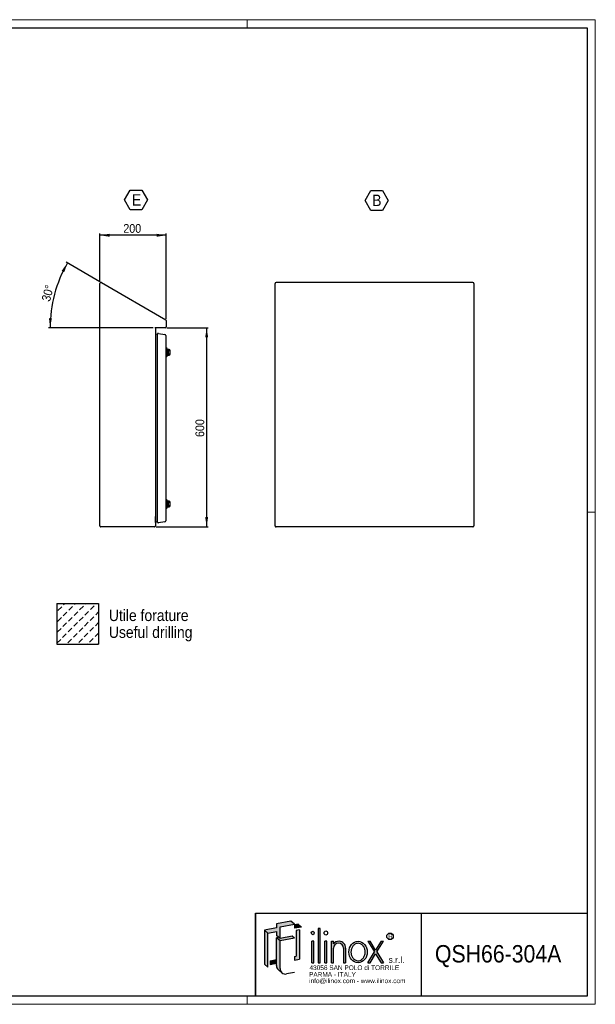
# Model space of a CAD drawing. Header units: millimetres. Extents: x 0 to 4205, y 0 to 2970.
# Tile 5 of 5: x 2469 to 4205, y 0 to 2970. Entities that reach past the tile are written whole.
import ezdxf
from ezdxf.enums import TextEntityAlignment as Align

# ---------------------------------------------------------------- set-up
doc = ezdxf.new("R2010")
doc.units = ezdxf.units.MM
doc.header["$LTSCALE"] = 5
doc.layers.add('FORMAT', color=7, linetype='Continuous')
doc.layers.add('SLD-0', color=7, linetype='Continuous')
doc.styles.add('SLDTEXTSTYLE0', font='ARIAL.TTF', dxfattribs={"width": 0.9915611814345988})
doc.styles.add('SLDTEXTSTYLE1', font='GOTHIC.TTF')
doc.styles.add('SLDTEXTSTYLE2', font='GOTHIC.TTF', dxfattribs={"width": 0.913})
doc.styles.add('SLDTEXTSTYLE3', font='GOTHIC.TTF', dxfattribs={"width": 0.913})
doc.styles.add('SLDTEXTSTYLE4', font='GOTHIC.TTF', dxfattribs={"width": 0.913})
doc.dimstyles.new('SLDDIMSTYLE1', dxfattribs={"dimtxt": 26.45833333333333, "dimasz": 29.10416666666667, "dimexe": 0, "dimexo": 0.0625, "dimgap": 6.614583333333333, "dimtad": 1, "dimrnd": 1e-09, "dimzin": 12, "dimdsep": 46, "dimtxsty": 'SLDTEXTSTYLE3', "dimsah": 1, "dimcen": 0.09, "dimadec": 0, "dimazin": 3, "dimtfac": 1, "dimtofl": 0, "dimtmove": 0, "dimatfit": 3, "dimfxl": 1, "dimfrac": 2, "dimtolj": 1, "dimtzin": 12, "dimarcsym": 0})
doc.dimstyles.new('SLDDIMSTYLE5', dxfattribs={"dimtxt": 26.45833333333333, "dimasz": 29.10416666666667, "dimexe": 0, "dimexo": 0.0625, "dimgap": 6.614583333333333, "dimtad": 1, "dimdec": 4, "dimlfac": 5, "dimzin": 12, "dimdsep": 46, "dimtxsty": 'SLDTEXTSTYLE3', "dimsah": 1, "dimcen": 0.09, "dimazin": 3, "dimtfac": 1, "dimtofl": 0, "dimtmove": 0, "dimatfit": 3, "dimfxl": 1, "dimfrac": 2, "dimtolj": 1, "dimtzin": 12, "dimarcsym": 0})

# ---------------------------------------------------------------- blocks, each defined once
blk = doc.blocks.new('SW_NOTE_0')
at = {"layer": 'SLD-0', "color": 0, "insert": (0, 16.98047424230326), "char_height": 13.17267798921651, "attachment_point": 1, "style": 'SLDTEXTSTYLE0'}
blk.add_mtext('R', dxfattribs=at)
blk = doc.blocks.new('SW_NOTE_0_1')
at = {"layer": 'SLD-0', "color": 0, "insert": (0, 24.141796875), "char_height": 18.90000000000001, "attachment_point": 1, "style": 'SLDTEXTSTYLE1'}
blk.add_mtext('s.r.l.', dxfattribs=at)
blk = doc.blocks.new('SW_NOTE_0_2')
at = {"layer": 'SLD-0', "color": 0, "insert": (0, 18.10634765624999), "char_height": 14.175, "attachment_point": 1, "style": 'SLDTEXTSTYLE1'}
blk.add_mtext('info@ilinox.com - www.ilinox.com', dxfattribs=at)
blk = doc.blocks.new('SW_NOTE_0_3')
at = {"layer": 'SLD-0', "color": 0, "insert": (0, 18.10634765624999), "char_height": 14.175, "attachment_point": 1, "style": 'SLDTEXTSTYLE1'}
blk.add_mtext('PARMA - ITALY', dxfattribs=at)
blk = doc.blocks.new('SW_NOTE_0_4')
at = {"layer": 'SLD-0', "color": 0, "insert": (0, 18.10634765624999), "char_height": 14.175, "attachment_point": 1, "style": 'SLDTEXTSTYLE1'}
blk.add_mtext('43056 SAN POLO di TORRILE', dxfattribs=at)
blk = doc.blocks.new('ILINOX_1')
at = {"layer": 'SLD-0'}
for points in [[(62.81194067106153, 214.6524724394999), (88.43839909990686, 219.1711084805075), (88.43839909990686, 207.4742542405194), (95.34989074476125, 201.6748241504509), (99.19077133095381, 198.4519426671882), (99.19077133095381, 233.5425053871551), (142.9635517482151, 241.2608275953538), (132.2111795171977, 250.2831391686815), (88.43839909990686, 242.5648169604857), (88.43839909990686, 230.0893533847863), (52.05956844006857, 223.6747840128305)], [(142.9635517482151, 228.7853640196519), (164.1804847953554, 232.526481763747), (153.4281125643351, 241.5487933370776), (142.9635517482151, 239.7036089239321)], [(52.05956844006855, 120.7424667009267), (62.81194067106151, 111.7201551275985), (62.81194067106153, 214.6524724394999), (52.05956844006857, 223.6747840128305)], [(158.2339239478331, 135.4830779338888), (158.2339239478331, 224.1626387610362), (147.4815517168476, 222.3997341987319), (147.4815517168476, 144.5053895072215), (142.9635517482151, 143.8976698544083), (142.9635517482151, 132.97942495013)], [(214.5756556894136, 124.8126944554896), (220.6625943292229, 124.8126944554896), (220.6625943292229, 228.65298450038), (214.5756556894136, 228.65298450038)], [(99.19077133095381, 198.4519426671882), (95.34989074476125, 201.6748241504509), (88.43839909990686, 200.4561416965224), (99.19077133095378, 191.4338301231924), (142.9635517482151, 199.1521523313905), (136.0520601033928, 204.9515824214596)], [(194.8538090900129, 124.8126944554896), (200.9407477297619, 124.8126944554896), (200.9407477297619, 189.7937035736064), (194.8538090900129, 189.7937035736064)], [(234.2975022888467, 124.8126944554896), (240.3844409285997, 124.8126944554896), (240.3844409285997, 189.7937035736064), (234.2975022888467, 189.7937035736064)], [(383.8941993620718, 157.3791238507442), (363.5396803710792, 124.8126944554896), (370.8946987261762, 124.8126944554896), (387.5717085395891, 151.4952538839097), (404.2487183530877, 124.8126944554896), (411.6037367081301, 124.8126944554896), (391.2492177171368, 157.3791238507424), (411.50882832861, 189.7937035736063), (404.1538099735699, 189.7937035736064), (387.571708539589, 163.2629938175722), (370.9896071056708, 189.7937035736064), (363.6345887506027, 189.7937035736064)], [(69.8300532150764, 120.0840159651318), (88.43839909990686, 123.3651694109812), (88.43839909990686, 134.2834143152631), (69.8300532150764, 131.0022608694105)]]:
    blk.add_hatch(color=256, dxfattribs=at).paths.add_polyline_path(points, flags=0)
h = blk.add_hatch(color=256, dxfattribs=at)
edge = h.paths.add_edge_path(flags=0)
edge.add_arc((115.5663672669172, 107.2471152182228), 16.3755959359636, 180, 229.9999999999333, ccw=False)
edge.add_line((99.19077133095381, 107.2471152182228), (99.19077133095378, 191.4338301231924))
edge.add_line((99.19077133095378, 191.4338301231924), (88.43839909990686, 200.4561416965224))
edge.add_line((88.43839909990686, 200.4561416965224), (88.43839909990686, 134.2834143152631))
edge.add_line((88.43839909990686, 134.2834143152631), (88.43839909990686, 123.3651694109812))
edge.add_line((88.43839909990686, 123.3651694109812), (88.43839909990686, 116.269426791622))
edge.add_arc((104.8139950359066, 116.269426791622), 16.37559593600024, 180, 230.000000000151)
edge.add_line((94.28796486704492, 103.7249925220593), (105.040337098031, 94.70268094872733))
h = blk.add_hatch(color=256, dxfattribs=at)
edge = h.paths.add_edge_path(flags=0)
edge.add_arc((277.0627571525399, 169.7657264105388), 20.02902138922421, 356.7216528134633, 449.8209872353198)
edge.add_arc((277.0569518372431, 167.9076523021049), 21.88710456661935, 89.82098723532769, 140.7560060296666)
edge.add_line((260.1062875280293, 181.7539632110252), (260.1062875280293, 189.7937035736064))
edge.add_line((260.1062875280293, 189.7937035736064), (254.0193488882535, 189.7937035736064))
edge.add_line((254.0193488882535, 189.7937035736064), (254.0193488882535, 124.8126944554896))
edge.add_line((254.0193488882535, 124.8126944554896), (260.1062875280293, 124.8126944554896))
edge.add_line((260.1062875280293, 124.8126944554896), (260.1062875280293, 168.6203774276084))
edge.add_arc((275.5391750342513, 168.2698982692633), 15.43686666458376, 1.3009571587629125, 178.6990428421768, ccw=False)
edge.add_line((290.9720625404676, 168.6203774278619), (290.9720625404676, 124.8126944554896))
edge.add_line((290.9720625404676, 124.8126944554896), (297.059001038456, 124.8126944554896))
edge.add_line((297.059001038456, 124.8126944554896), (297.059001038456, 168.6203320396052))
at = {"color": 7, "linetype": 'Continuous', "lineweight": 25}
for p, q in [((25.01739554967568, 24.59309426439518), (25.01739554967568, 274.5930942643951)), ((25.01739554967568, 274.5930942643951), (1025.017395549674, 274.5930942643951)), ((525.0173955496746, 274.5930942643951), (525.0173955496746, 24.59309426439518))]:
    blk.add_line(p, q, dxfattribs=at)
at = {"layer": 'SLD-0'}
for p, q in [((25.01739554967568, 274.5930942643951), (25.01739554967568, 24.59309426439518)), ((88.43839909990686, 219.1711084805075), (88.43839909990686, 207.4742542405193))]:
    blk.add_line(p, q, dxfattribs=at)
at = {"layer": 'SLD-0', "color": 7}
for p, q in [((132.2111795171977, 250.2831391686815), (88.43839909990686, 242.5648169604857)), ((88.43839909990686, 242.5648169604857), (88.43839909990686, 230.0893533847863)), ((99.19077133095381, 233.5425053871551), (142.9635517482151, 241.2608275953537)), ((142.9635517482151, 241.2608275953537), (132.2111795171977, 250.2831391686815)), ((153.428112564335, 241.5487933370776), (142.9635517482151, 239.7036089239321)), ((142.9635517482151, 239.7036089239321), (142.9635517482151, 228.7853640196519)), ((164.1804847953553, 232.5264817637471), (153.428112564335, 241.5487933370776)), ((88.43839909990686, 230.0893533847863), (52.05956844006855, 223.6747840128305)), ((62.81194067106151, 214.6524724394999), (52.05956844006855, 223.6747840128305)), ((52.05956844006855, 223.6747840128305), (52.05956844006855, 120.7424667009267)), ((62.81194067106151, 214.6524724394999), (88.43839909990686, 219.1711084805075)), ((62.81194067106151, 111.7201551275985), (62.81194067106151, 214.6524724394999)), ((99.19077133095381, 198.4519426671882), (99.19077133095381, 233.5425053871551)), ((164.1804847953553, 232.5264817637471), (142.9635517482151, 228.7853640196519)), ((158.2339239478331, 224.1626387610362), (147.4815517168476, 222.3997341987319)), ((147.4815517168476, 222.3997341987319), (147.4815517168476, 144.5053895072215)), ((158.2339239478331, 224.1626387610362), (158.2339239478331, 135.4830779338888)), ((220.6625943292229, 228.65298450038), (214.5756556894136, 228.65298450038)), ((214.5756556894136, 228.65298450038), (214.5756556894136, 124.8126944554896)), ((220.6625943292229, 124.8126944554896), (220.6625943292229, 228.65298450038)), ((99.19077133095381, 198.4519426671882), (88.43839909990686, 207.4742542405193)), ((95.34989074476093, 201.6748241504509), (88.43839909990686, 200.4561416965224)), ((99.19077133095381, 191.4338301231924), (88.43839909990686, 200.4561416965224)), ((88.43839909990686, 116.269426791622), (88.43839909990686, 200.4561416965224)), ((136.0520601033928, 204.9515824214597), (99.19077133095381, 198.4519426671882)), ((142.9635517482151, 199.1521523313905), (99.19077133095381, 191.4338301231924)), ((99.19077133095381, 107.2471152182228), (99.19077133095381, 191.4338301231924)), ((142.9635517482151, 199.1521523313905), (136.0520601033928, 204.9515824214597)), ((200.9407477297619, 189.7937035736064), (194.8538090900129, 189.7937035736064)), ((194.8538090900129, 124.8126944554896), (194.8538090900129, 189.7937035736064)), ((200.9407477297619, 124.8126944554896), (200.9407477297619, 189.7937035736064)), ((240.3844409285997, 189.7937035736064), (234.2975022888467, 189.7937035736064)), ((234.2975022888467, 124.8126944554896), (234.2975022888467, 189.7937035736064)), ((240.3844409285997, 124.8126944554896), (240.3844409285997, 189.7937035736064)), ((254.0193488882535, 189.7937035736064), (260.1062875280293, 189.7937035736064)), ((254.0193488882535, 124.8126944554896), (254.0193488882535, 189.7937035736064)), ((260.1062875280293, 181.7539632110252), (260.1062875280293, 189.7937035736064)), ((363.6345887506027, 189.7937035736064), (370.9896071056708, 189.7937035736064)), ((363.6345887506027, 189.7937035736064), (383.8941993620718, 157.3791238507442)), ((387.5717085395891, 163.2629938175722), (370.9896071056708, 189.7937035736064)), ((404.15380997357, 189.7937035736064), (387.5717085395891, 163.2629938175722)), ((391.249217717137, 157.3791238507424), (411.50882832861, 189.7937035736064)), ((404.15380997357, 189.7937035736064), (411.50882832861, 189.7937035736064)), ((260.1062875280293, 124.8126944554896), (260.1062875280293, 168.6203774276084)), ((290.9720625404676, 168.6203774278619), (290.9720625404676, 124.8126944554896)), ((297.059001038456, 168.6203320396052), (297.059001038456, 124.8126944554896)), ((363.5396803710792, 124.8126944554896), (383.8941993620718, 157.3791238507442)), ((370.8946987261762, 124.8126944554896), (387.5717085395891, 151.4952538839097)), ((387.5717085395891, 151.4952538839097), (404.2487183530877, 124.8126944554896)), ((391.249217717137, 157.3791238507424), (411.6037367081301, 124.8126944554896)), ((52.05956844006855, 120.7424667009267), (62.81194067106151, 111.7201551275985)), ((69.8300532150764, 131.0022608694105), (88.43839909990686, 134.2834143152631)), ((69.8300532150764, 131.0022608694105), (69.8300532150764, 120.0840159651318)), ((69.8300532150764, 120.0840159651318), (88.43839909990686, 123.3651694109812)), ((142.9635517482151, 143.8976698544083), (147.4815517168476, 144.5053895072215)), ((142.9635517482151, 143.8976698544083), (142.9635517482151, 132.97942495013)), ((142.9635517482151, 132.97942495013), (158.2339239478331, 135.4830779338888)), ((194.8538090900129, 124.8126944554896), (200.9407477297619, 124.8126944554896)), ((214.5756556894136, 124.8126944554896), (220.6625943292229, 124.8126944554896)), ((234.2975022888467, 124.8126944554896), (240.3844409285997, 124.8126944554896)), ((254.0193488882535, 124.8126944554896), (260.1062875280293, 124.8126944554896)), ((290.9720625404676, 124.8126944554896), (297.059001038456, 124.8126944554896)), ((363.5396803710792, 124.8126944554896), (370.8946987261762, 124.8126944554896)), ((404.2487183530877, 124.8126944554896), (411.6037367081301, 124.8126944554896)), ((94.28796486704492, 103.7249925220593), (105.040337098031, 94.70268094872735)), ((142.9635517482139, 95.44976213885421), (118.4099596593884, 91.12030138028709))]:
    blk.add_line(p, q, dxfattribs=at)
blk.add_circle((430.8797250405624, 204.6282259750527), 9.933669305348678, dxfattribs=at)
for centre, radius, start, end in [((277.0569518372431, 167.9076523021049), 21.88710456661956, 89.82098723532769, 140.7560060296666), ((275.5391750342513, 168.2698982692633), 15.43686666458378, 1.300957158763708, 178.6990428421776), ((277.0627571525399, 169.7657264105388), 20.02902138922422, 356.7216528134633, 89.82098723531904), ((104.8139950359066, 116.269426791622), 16.37559593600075, 180, 230.000000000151), ((115.5663672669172, 107.2471152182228), 16.37559593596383, 180, 279.9999999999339)]:
    blk.add_arc(centre, radius, start, end, dxfattribs=at)
for centre, major_axis, ratio in [((197.8972784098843, 214.7271493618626), (0, 5.548656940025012), 0.8176290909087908), ((237.3409716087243, 214.7271493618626), (0, 6.165174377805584), 0.8176290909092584), ((334.527241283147, 157.3031990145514), (0, 32.49050455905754), 0.8532216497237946)]:
    blk.add_ellipse(centre, major_axis=major_axis, ratio=ratio, dxfattribs=at)
for points, knots in [([(334.5272412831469, 183.5567035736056), (332.5826874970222, 183.5567035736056), (330.6371086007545, 183.2311022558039), (326.2776403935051, 181.7297249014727), (323.8970847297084, 180.3209349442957), (319.6366292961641, 176.4638823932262), (317.7628176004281, 174.0142607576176), (314.8709801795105, 168.3752137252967), (313.8566545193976, 165.1893454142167), (312.8905713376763, 158.5646677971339), (312.9396897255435, 155.1300584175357), (314.0925030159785, 148.5533451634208), (315.1951306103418, 145.4154403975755), (318.2366284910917, 139.9090050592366), (320.171478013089, 137.5438322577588), (324.5200184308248, 133.8716242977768), (326.927751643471, 132.5625267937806), (331.8877509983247, 131.0629124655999), (334.4423215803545, 130.86599374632), (336.9618022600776, 131.2203875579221)], [0, 0, 0, 0, 0.2858004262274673, 0.2858004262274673, 0.65770496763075, 0.65770496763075, 1.029609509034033, 1.029609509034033, 1.401514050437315, 1.401514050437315, 1.773418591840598, 1.773418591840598, 2.145323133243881, 2.145323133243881, 2.517227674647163, 2.517227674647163, 2.889132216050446, 2.889132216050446, 3.261036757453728, 3.261036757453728, 3.261036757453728, 3.261036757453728]), ([(336.9618022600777, 131.2203875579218), (339.5467663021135, 131.5839923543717), (342.1012784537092, 132.5322604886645), (346.84569428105, 135.5773553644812), (349.0304843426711, 137.6794352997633), (352.6361557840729, 142.8184122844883), (354.0512541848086, 145.8526564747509), (355.8178802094, 152.3920094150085), (356.1674323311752, 155.8923870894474), (355.7261922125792, 162.7811538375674), (354.9358271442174, 166.1647741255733), (352.3796530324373, 172.2651985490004), (350.6171668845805, 174.9775669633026), (346.4713465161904, 179.3498890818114), (344.0948750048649, 181.0097278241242), (339.3083899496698, 183.0648396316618), (336.9164536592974, 183.5567035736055), (334.527241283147, 183.5567035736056)], [3.261036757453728, 3.261036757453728, 3.261036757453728, 3.261036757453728, 3.642607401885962, 3.642607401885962, 4.024178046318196, 4.024178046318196, 4.405748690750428, 4.405748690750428, 4.787319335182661, 4.787319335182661, 5.168889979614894, 5.168889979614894, 5.550460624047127, 5.550460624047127, 5.93203126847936, 5.93203126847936, 6.283185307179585, 6.283185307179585, 6.283185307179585, 6.283185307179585])]:
    blk.add_open_spline(points, degree=3, knots=knots, dxfattribs=at)
for name, p in [('SW_NOTE_0', (425.5596907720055, 194.1820211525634)), ('SW_NOTE_0_1', (426.7215468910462, 119.2085654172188)), ('SW_NOTE_0_4', (187.8831484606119, 98.97260695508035)), ('SW_NOTE_0_3', (186.6073984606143, 78.54856070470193)), ('SW_NOTE_0_2', (186.8200234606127, 59.47139801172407))]:
    blk.add_blockref(name, p, dxfattribs=at)
at = {"layer": 'SLD-0', "color": 7, "style": 'SLDTEXTSTYLE2', "width": 0.913}
blk.add_attdef('AUTOATTR0', text='', height=52.5, dxfattribs=at).set_placement((566.3728437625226, 110.0083901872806), align=Align.BOTTOM_LEFT)
blk = doc.blocks.new('SW_HATCH_0')
at = {"color": 0, "linetype": 'Continuous', "lineweight": 18}
for p, q in [((0, 0), (4.02852473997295, 4.02852473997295)), ((32.71298020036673, 0.9629802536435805), (35.77852468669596, 4.02852473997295)), ((65.42596040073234, 1.9259605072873), (67.52852463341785, 4.02852473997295)), ((98.13894060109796, 2.888940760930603), (99.2785245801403, 4.02852473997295)), ((-16.83798022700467, -16.83798022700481), (-5.612660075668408, -5.612660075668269)), ((-0.9629802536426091, -32.71298020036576), (10.26233989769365, -21.48766004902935)), ((15.87499997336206, -15.87499997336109), (27.10032012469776, -4.64967982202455)), ((31.74999994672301, -31.74999994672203), (42.97532009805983, -20.52467979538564)), ((48.58798017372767, -14.91201971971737), (59.81330032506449, -3.686699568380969)), ((64.46298014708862, -30.78701969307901), (75.68830029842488, -19.56169954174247)), ((81.3009603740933, -13.94903946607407), (92.52628052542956, -2.723719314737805)), ((97.17596034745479, -29.82403943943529), (105.8579819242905, -21.14201786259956)), ((-17.80096048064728, -49.5509604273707), (-6.575640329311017, -38.32564027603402)), ((-1.925960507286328, -65.42596040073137), (9.299359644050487, -54.20064024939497)), ((14.91201971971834, -48.58798017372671), (26.13733987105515, -37.3626600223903)), ((30.78701969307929, -64.46298014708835), (42.01233984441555, -53.23765999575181)), ((47.62499992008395, -47.62499992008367), (58.85032007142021, -36.39967976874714)), ((63.49999989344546, -63.49999989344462), (74.72532004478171, -52.27467974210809)), ((80.33798012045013, -46.66201966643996), (91.56330027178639, -35.43669951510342)), ((96.21298009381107, -62.53701963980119), (105.85798192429, -52.89201780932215)), ((-18.763940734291, -82.26394062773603), (-7.538620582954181, -71.03862047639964)), ((-2.888940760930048, -98.13894060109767), (8.336379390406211, -86.91362044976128)), ((13.94903946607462, -81.30096037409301), (25.17435961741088, -70.07564022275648)), ((29.82403943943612, -97.17596034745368), (41.04935959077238, -85.95064019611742)), ((46.66201966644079, -80.33798012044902), (57.88733981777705, -69.11265996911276)), ((62.53701963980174, -96.21298009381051), (73.76233979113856, -84.98765994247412)), ((79.3749998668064, -79.37499986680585), (90.60032001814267, -68.14967971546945)), ((95.2499998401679, -95.24999984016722), (105.85798192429, -84.64201775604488)), ((-19.72692098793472, -114.9769208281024), (-8.5016008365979, -103.7516006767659)), ((12.98605921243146, -114.0139405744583), (24.21137936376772, -102.7886204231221)), ((45.69903941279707, -113.0509603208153), (56.92435956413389, -101.8256401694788)), ((71.99737621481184, -118.5026234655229), (72.79935953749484, -117.7006401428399)), ((78.41201961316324, -112.0879800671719), (89.6373397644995, -100.8626599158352)), ((103.7473761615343, -118.5026234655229), (105.512339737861, -116.7376598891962))]:
    blk.add_line(p, q, dxfattribs=at)
blk = doc.blocks.new('SW_NOTE_0_6')
at = {"layer": 'FORMAT', "color": 0, "char_height": 34.39583333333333, "attachment_point": 1}
for s, insert, style in [('Utile forature', (0, 43.93530273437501), 'SLDTEXTSTYLE3'), ('Useful drilling', (0, -6.925810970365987), 'SLDTEXTSTYLE4')]:
    blk.add_mtext(s, dxfattribs=dict(at, insert=insert, style=style))
blk = doc.blocks.new('_D_11')
at = {"layer": 'FORMAT'}
for p, q in [((2912.836631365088, 2040.069484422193), (3037.854368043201, 2040.069484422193)), ((3032.854368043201, 2040.069484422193), (3032.854368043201, 1440.069484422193)), ((2880.836631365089, 1440.069484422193), (3037.854368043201, 1440.069484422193))]:
    blk.add_line(p, q, dxfattribs=at)
for points in [[(3032.854368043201, 2040.069484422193), (3028.376803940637, 2010.965317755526), (3037.331932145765, 2010.965317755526)], [(3032.854368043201, 1440.069484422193), (3037.331932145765, 1469.173651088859), (3028.376803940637, 1469.173651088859)]]:
    blk.add_solid(points, dxfattribs=at)
at = {"layer": 'FORMAT', "insert": (2999.057981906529, 1710.744830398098), "char_height": 26.45833333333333, "attachment_point": 1, "rotation": 90.00000000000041, "style": 'SLDTEXTSTYLE3'}
blk.add_mtext('600', dxfattribs=at)
blk = doc.blocks.new('_D_12')
at = {"layer": 'FORMAT'}
for p, q in [((2710.836631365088, 2179.143385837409), (2710.836631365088, 2324.339538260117)), ((2910.836631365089, 2319.339538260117), (2710.836631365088, 2319.339538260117)), ((2910.836631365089, 2067.137433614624), (2910.836631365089, 2324.339538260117))]:
    blk.add_line(p, q, dxfattribs=at)
for points in [[(2710.836631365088, 2319.339538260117), (2739.940798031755, 2314.861974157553), (2739.940798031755, 2323.817102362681)], [(2910.836631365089, 2319.339538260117), (2881.732464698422, 2323.817102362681), (2881.732464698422, 2314.861974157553)]]:
    blk.add_solid(points, dxfattribs=at)
at = {"layer": 'FORMAT', "insert": (2781.511977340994, 2353.13592439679), "char_height": 26.45833333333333, "attachment_point": 1, "style": 'SLDTEXTSTYLE3'}
blk.add_mtext('200', dxfattribs=at)
blk = doc.blocks.new('_D_13')
at = {"layer": 'FORMAT'}
for p, q in [((2711.006504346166, 2179.241462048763), (2608.67843888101, 2238.320598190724)), ((2871.76841586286, 2040.069484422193), (2555.557213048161, 2040.069484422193))]:
    blk.add_line(p, q, dxfattribs=at)
blk.add_arc((2952.059440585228, 2040.069484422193), 391.502227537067, 150.0000000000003, 180, dxfattribs=at)
for points in [[(2613.008565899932, 2235.820598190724), (2595.443367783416, 2212.186620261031), (2603.35948591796, 2207.999808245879)], [(2560.557213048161, 2040.069484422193), (2566.111259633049, 2068.987535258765), (2557.162294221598, 2069.319708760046)]]:
    blk.add_solid(points, dxfattribs=at)
at = {"layer": 'FORMAT', "insert": (2534.366560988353, 2124.446095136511), "char_height": 26.45833333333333, "attachment_point": 1, "rotation": 75.00000000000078, "style": 'SLDTEXTSTYLE3'}
blk.add_mtext('30°', dxfattribs=at)
blk = doc.blocks.new('SW_NOTE_0_8')
at = {"layer": 'FORMAT', "color": 0}
for p, q in [((-22.43322752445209, 26.3851482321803), (-5.06995112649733, 56.45922513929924)), ((-5.06995112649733, 56.45922513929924), (29.6566016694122, 56.45922513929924)), ((29.6566016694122, 56.45922513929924), (47.01987806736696, 26.3851482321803)), ((-5.06995112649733, -3.688928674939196), (-22.43322752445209, 26.3851482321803)), ((47.01987806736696, 26.3851482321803), (29.6566016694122, -3.688928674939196)), ((29.6566016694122, -3.688928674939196), (-5.06995112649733, -3.688928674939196))]:
    blk.add_line(p, q, dxfattribs=at)
at = {"layer": 'FORMAT', "color": 0, "insert": (0, 43.93530273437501), "char_height": 34.39583333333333, "attachment_point": 1, "style": 'SLDTEXTSTYLE3'}
blk.add_mtext('E', dxfattribs=at)
blk = doc.blocks.new('SW_NOTE_0_18')
at = {"layer": 'FORMAT', "color": 0}
for p, q in [((-21.57333157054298, 26.3851482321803), (-4.210055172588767, 56.45922513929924)), ((-4.210055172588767, 56.45922513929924), (30.51649762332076, 56.45922513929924)), ((30.51649762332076, 56.45922513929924), (47.87977402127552, 26.3851482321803)), ((-4.210055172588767, -3.688928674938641), (-21.57333157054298, 26.3851482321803)), ((47.87977402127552, 26.3851482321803), (30.51649762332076, -3.688928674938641)), ((30.51649762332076, -3.688928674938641), (-4.210055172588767, -3.688928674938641))]:
    blk.add_line(p, q, dxfattribs=at)
at = {"layer": 'FORMAT', "color": 0, "insert": (0, 43.93530273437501), "char_height": 34.39583333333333, "attachment_point": 1, "style": 'SLDTEXTSTYLE3'}
blk.add_mtext('B', dxfattribs=at)

msp = doc.modelspace()

# ---------------------------------------------------------------- linework, layer by layer
at = {"color": 7, "linetype": 'Continuous', "lineweight": 18}
for p, q in [((4205.017395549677, 2969.593094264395), (0.017395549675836, 2969.593094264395)), ((3155.017395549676, 2944.593094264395), (3155.017395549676, 2969.593094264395)), ((4205.017395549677, -0.4069057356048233), (4205.017395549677, 2969.593094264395)), ((4205.017395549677, 1484.593094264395), (4180.017395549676, 1484.593094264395)), ((4180.017395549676, 24.59309426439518), (25.01739554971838, 24.59309426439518)), ((3155.017395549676, 24.59309426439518), (3155.017395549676, -0.4069057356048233)), ((4180.017395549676, 24.59309426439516), (3180.017395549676, 24.59309426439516)), ((0.0173955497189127, -0.4069057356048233), (4205.017395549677, -0.4069057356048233))]:
    msp.add_line(p, q, dxfattribs=at)
at = {"color": 7, "linetype": 'Continuous', "lineweight": 25}
for p, q in [((25.01739554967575, 2944.593094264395), (4180.017395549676, 2944.593094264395)), ((4180.017395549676, 2944.593094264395), (4180.017395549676, 24.59309426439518)), ((2710.836631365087, 1443.069484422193), (2710.836631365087, 2174.143385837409)), ((2715.336631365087, 2176.741462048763), (2909.336631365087, 2064.735509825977)), ((3239.07729044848, 1443.069484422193), (3239.07729044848, 2174.14338583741)), ((3836.07729044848, 2177.143385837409), (3242.07729044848, 2177.143385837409)), ((3839.07729044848, 2174.14338583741), (3839.07729044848, 1443.069484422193)), ((2910.836631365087, 2062.137433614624), (2910.836631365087, 2043.069484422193)), ((2907.836631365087, 2040.069484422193), (2876.768415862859, 2040.069484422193)), ((2878.836631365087, 2038.569484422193), (2878.836631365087, 1443.069484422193)), ((2878.890063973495, 2022.111608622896), (2878.836631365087, 2004.348753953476)), ((2878.890063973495, 2022.111608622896), (2878.890063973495, 1687.569484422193)), ((2883.895868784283, 2019.835851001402), (2878.890063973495, 2022.111608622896)), ((2883.895868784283, 2020.336075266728), (2883.895868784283, 1454.802893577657)), ((2887.416813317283, 2023.290498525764), (2907.148404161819, 2019.811286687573)), ((2878.836631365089, 2011.534799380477), (2878.858228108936, 2011.528261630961)), ((2909.627459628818, 2016.856863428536), (2909.627459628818, 1458.282105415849)), ((2911.127459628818, 1980.074484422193), (2909.627459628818, 1980.074484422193)), ((2913.627459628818, 1977.574484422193), (2911.127459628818, 1980.074484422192)), ((2911.127459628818, 1980.074484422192), (2911.127459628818, 1952.074484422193)), ((2913.627459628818, 1954.574484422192), (2913.627459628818, 1977.574484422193)), ((2914.327459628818, 1975.824483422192), (2914.327459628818, 1956.324485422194)), ((2919.427459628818, 1974.574484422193), (2916.493523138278, 1974.574484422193)), ((2919.427459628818, 1971.551709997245), (2916.827459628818, 1971.551709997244)), ((2916.827459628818, 1971.551709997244), (2916.827459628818, 1960.597258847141)), ((2916.827459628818, 1960.597258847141), (2919.427459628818, 1960.59725884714)), ((2922.427459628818, 1966.074484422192), (2922.427459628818, 1971.574484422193)), ((2922.427459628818, 1960.574484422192), (2922.427459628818, 1966.074484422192)), ((2909.627459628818, 1952.074484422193), (2911.127459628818, 1952.074484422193)), ((2911.127459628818, 1952.074484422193), (2913.627459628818, 1954.574484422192)), ((2916.493523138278, 1957.574484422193), (2919.427459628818, 1957.574484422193)), ((2878.890063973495, 1687.569484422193), (2878.890063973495, 1453.027360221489)), ((2911.127459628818, 1523.064484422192), (2909.627459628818, 1523.064484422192)), ((2913.627459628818, 1520.564484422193), (2911.127459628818, 1523.064484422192)), ((2911.127459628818, 1523.064484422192), (2911.127459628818, 1495.064484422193)), ((2913.627459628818, 1497.564484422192), (2913.627459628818, 1520.564484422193)), ((2914.327459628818, 1518.814483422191), (2914.327459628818, 1499.314485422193)), ((2919.427459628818, 1517.564484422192), (2916.493523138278, 1517.564484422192)), ((2909.627459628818, 1495.064484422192), (2911.127459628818, 1495.064484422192)), ((2911.127459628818, 1495.064484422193), (2913.627459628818, 1497.564484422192)), ((2916.493523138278, 1500.564484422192), (2919.427459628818, 1500.564484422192)), ((2919.427459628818, 1514.541709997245), (2916.827459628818, 1514.541709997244)), ((2916.827459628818, 1514.541709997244), (2916.827459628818, 1503.587258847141)), ((2916.827459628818, 1503.587258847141), (2919.427459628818, 1503.58725884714)), ((2922.427459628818, 1503.564484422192), (2922.427459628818, 1514.564484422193)), ((2878.890063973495, 1453.027360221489), (2878.836631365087, 1470.790214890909)), ((2878.836631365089, 1463.604169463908), (2878.858228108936, 1463.610707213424)), ((2883.895868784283, 1455.303117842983), (2878.890063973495, 1453.027360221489)), ((2907.148404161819, 1455.327682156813), (2887.416813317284, 1451.848470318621)), ((2871.274930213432, 1440.069484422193), (2713.836631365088, 1440.069484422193)), ((2875.836631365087, 1440.069484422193), (2871.274930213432, 1440.069484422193)), ((3836.07729044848, 1440.069484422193), (3242.07729044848, 1440.069484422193)), ((4180.017395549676, 24.59309426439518), (25.01739554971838, 24.59309426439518)), ((4180.017395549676, 24.59309426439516), (3180.017395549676, 24.59309426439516))]:
    msp.add_line(p, q, dxfattribs=at)
for centre, radius, start, end in [((2713.836631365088, 2174.143385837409), 3.000000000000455, 60.00000000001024, 180), ((3242.07729044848, 2174.143385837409), 3.000000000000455, 90, 179.9999999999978), ((3836.07729044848, 2174.14338583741), 3, 2.1713e-12, 90), ((2907.836631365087, 2062.137433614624), 3.000000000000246, 0, 60.00000000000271), ((2880.336631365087, 2038.569484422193), 1.5, 90, 180), ((2886.895868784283, 2020.336075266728), 3.000000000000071, 80.00000000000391, 179.9999999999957), ((2906.627459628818, 2016.856863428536), 3.000000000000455, 0, 79.99999999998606), ((2907.836631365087, 2043.069484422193), 3, 270.0000000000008, 0), ((2913.077459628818, 1975.324484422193), 1.250000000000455, 0, 63.89611886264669), ((2914.328459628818, 1975.324484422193), 0.5000000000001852, 30.00000000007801, 90.1145916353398), ((2916.493523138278, 1976.574484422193), 2, 210.0000000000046, 270.0000000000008), ((2919.427459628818, 1971.574484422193), 3.000000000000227, 0, 90), ((2919.427459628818, 1960.574484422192), 3, 270.0000000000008, 0), ((2913.077459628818, 1956.824484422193), 1.250000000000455, 296.103881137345, 0), ((2914.328459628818, 1956.824484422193), 0.5000000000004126, 269.885408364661, 329.9999999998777), ((2916.493523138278, 1955.574484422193), 2, 90, 149.9999999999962), ((2913.077459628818, 1518.314484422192), 1.250000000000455, 0, 63.89611886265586), ((2914.328459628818, 1518.314484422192), 0.5000000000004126, 30.00000000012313, 90.1145916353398), ((2916.493523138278, 1519.564484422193), 2.000000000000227, 210.0000000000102, 270.0000000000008), ((2919.427459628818, 1514.564484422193), 3, 0, 90), ((2913.077459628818, 1499.814484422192), 1.250000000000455, 296.1038811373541, 0), ((2914.328459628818, 1499.814484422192), 0.5000000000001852, 269.885408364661, 329.9999999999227), ((2916.493523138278, 1498.564484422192), 2, 90, 149.9999999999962), ((2919.427459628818, 1503.564484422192), 3.000000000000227, 270.0000000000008, 0), ((2906.627459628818, 1458.282105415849), 3.000000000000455, 280.0000000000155, 0), ((2713.836631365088, 1443.069484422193), 3.000000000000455, 180, 270.0000000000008), ((2875.836631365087, 1443.069484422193), 3, 270.0000000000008, 4.3425e-12), ((2886.895868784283, 1454.802893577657), 3.000000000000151, 180, 280.0000000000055), ((3242.07729044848, 1443.069484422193), 3.000000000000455, 180, 270.0000000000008), ((3836.07729044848, 1443.069484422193), 3, 270.0000000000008, 0)]:
    msp.add_arc(centre, radius, start, end, dxfattribs=at)
for points, knots in [([(2919.427459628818, 1971.551709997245), (2919.595116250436, 1971.538743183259), (2919.981308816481, 1971.50887447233), (2920.5599528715, 1971.23889063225), (2921.201481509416, 1970.681345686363), (2921.86484255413, 1969.557586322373), (2922.202221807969, 1967.928244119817), (2922.276026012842, 1966.157219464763), (2922.224478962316, 1964.524383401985), (2921.995291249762, 1963.160425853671), (2921.56508782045, 1962.030220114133), (2921.005004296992, 1961.249539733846), (2920.293545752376, 1960.745923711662), (2919.749378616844, 1960.602357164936), (2919.459677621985, 1960.597769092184), (2919.427459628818, 1960.59725884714)], [0, 0, 0, 0, 0.0369246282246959, 0.0850548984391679, 0.1377087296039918, 0.2227477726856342, 0.3675669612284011, 0.499909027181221, 0.6140811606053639, 0.7277999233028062, 0.8034107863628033, 0.8795057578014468, 0.9360253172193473, 0.9928852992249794, 1, 1, 1, 1]), ([(2919.427459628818, 1514.541709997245), (2919.595116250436, 1514.528743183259), (2919.981308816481, 1514.49887447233), (2920.5599528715, 1514.22889063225), (2921.201481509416, 1513.671345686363), (2921.86484255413, 1512.547586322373), (2922.202221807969, 1510.918244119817), (2922.276026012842, 1509.147219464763), (2922.224478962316, 1507.514383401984), (2921.995291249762, 1506.150425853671), (2921.56508782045, 1505.020220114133), (2921.005004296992, 1504.239539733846), (2920.293545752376, 1503.735923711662), (2919.749378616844, 1503.592357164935), (2919.459677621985, 1503.587769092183), (2919.427459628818, 1503.58725884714)], [0, 0, 0, 0, 0.0369246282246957, 0.0850548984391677, 0.1377087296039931, 0.2227477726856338, 0.3675669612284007, 0.4999090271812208, 0.6140811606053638, 0.7277999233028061, 0.803410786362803, 0.8795057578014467, 0.9360253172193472, 0.9928852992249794, 0.9999999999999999, 0.9999999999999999, 0.9999999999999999, 0.9999999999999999])]:
    msp.add_open_spline(points, degree=3, knots=knots, dxfattribs=at)
at = {"layer": 'FORMAT'}
for p, q in [((2581.266134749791, 1208.220291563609), (2707.04974640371, 1208.220291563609)), ((2581.266134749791, 1208.220291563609), (2581.266134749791, 1085.689143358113)), ((2707.04974640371, 1208.220291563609), (2707.04974640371, 1085.689143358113)), ((2581.266134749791, 1085.689143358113), (2707.04974640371, 1085.689143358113))]:
    msp.add_line(p, q, dxfattribs=at)

# ---------------------------------------------------------------- block references
at = {"color": 7, "linetype": 'Continuous', "lineweight": 18}
msp.add_blockref('SW_HATCH_0', (2601.19176447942, 1204.191766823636), dxfattribs=at)
at = {"layer": 'FORMAT'}
for name, p in [('SW_NOTE_0_8', (2807.432841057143, 2399.372153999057)), ('SW_NOTE_0_18', (3532.232174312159, 2397.850855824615)), ('SW_NOTE_0_6', (2737.905065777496, 1146.095177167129))]:
    msp.add_blockref(name, p, dxfattribs=at)
at = {"layer": 'SLD-0'}
msp.add_blockref('ILINOX_1', (3155, 0), dxfattribs=at).add_auto_attribs({'AUTOATTR0': 'QSH66-304A'})

# ---------------------------------------------------------------- dimensions: what is measured, and where the dimension line sits
at = {"layer": 'FORMAT'}
dim = msp.add_linear_dim(base=(2710.836631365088, 2319.339538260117), p1=(2910.836631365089, 2062.137433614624), p2=(2710.836631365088, 2174.143385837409), dimstyle='SLDDIMSTYLE1', dxfattribs=at)
dim.commit()
dim.dimension.update_dxf_attribs({"geometry": '_D_12', "text_midpoint": (2810.836631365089, 2319.339538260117), "dimtype": 160})
dim = msp.add_angular_dim_2l(base=(2573.897327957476, 2141.397717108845), line1=((2715.336631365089, 2176.741462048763), (2909.336631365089, 2064.735509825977)), line2=((2907.836631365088, 2040.069484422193), (2876.76841586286, 2040.069484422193)), dimstyle='SLDDIMSTYLE5', dxfattribs=at)
dim.commit()
dim.dimension.update_dxf_attribs({"geometry": '_D_13', "text_midpoint": (2573.897327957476, 2141.397717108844), "dimtype": 162})
dim = msp.add_linear_dim(base=(3032.854368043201, 1440.069484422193), p1=(2907.836631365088, 2040.069484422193), p2=(2875.836631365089, 1440.069484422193), angle=90.0000000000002, dimstyle='SLDDIMSTYLE1', dxfattribs=at)
dim.commit()
dim.dimension.update_dxf_attribs({"geometry": '_D_11', "text_midpoint": (3032.854368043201, 1740.069484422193), "dimtype": 160})

doc.saveas('drawing.dxf')
